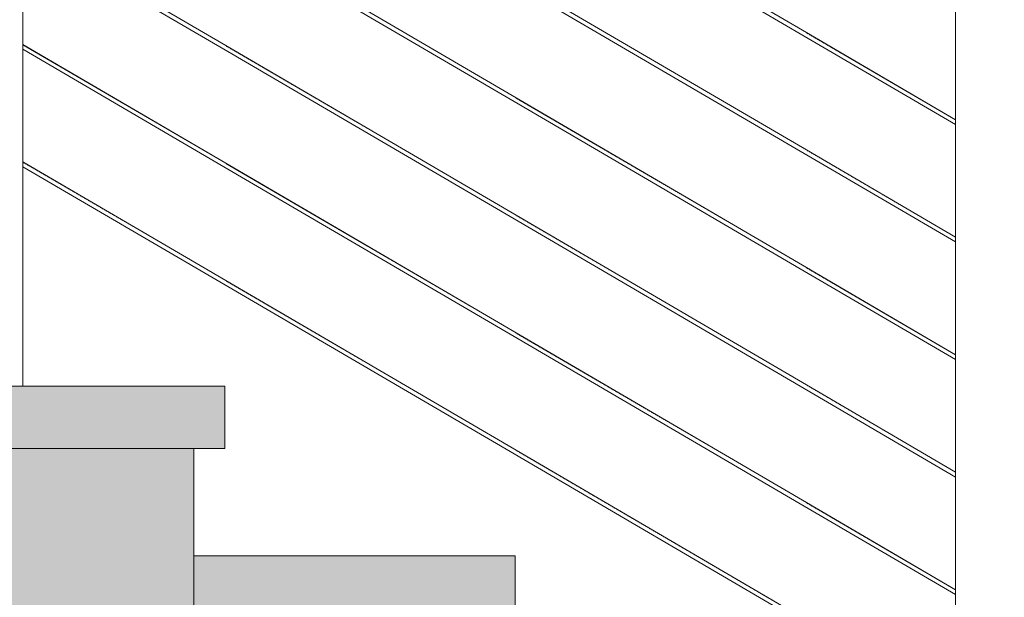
# Model space of a CAD drawing. Header units: millimetres. Extents: x -126680 to -83680, y 18016 to 39016.
# Tile 61 of 121: x -109347 to -108397, y 26654 to 27211. Entities that reach past the tile are written whole.
import ezdxf

# ---------------------------------------------------------------- set-up
doc = ezdxf.new("R2010")
doc.units = ezdxf.units.MM
doc.header["$MEASUREMENT"] = 0
doc.linetypes.add('Wipeout_Contour', pattern=[1000, 0, -1000])
doc.layers.add('Nowe_Konstrukcja - Schody', color=7, linetype='Continuous')
doc.layers.add('Nowe_Konstrukcja - Ściany zew', color=7, linetype='Continuous')
for name, color, linetype, lineweight, true_color in [('Nowe_Konstrukcja - Schody_Nr_pióra__101', 250, 'Continuous', 13, 0x333333), ('Nowe_Konstrukcja - Schody_Nr_pióra__116', 7, 'Continuous', 13, 0xcccccc), ('Nowe_Konstrukcja - Stropy_Nr_pióra__23', 7, 'Continuous', 13, 0x858585)]:
    doc.layers.add(name, color=color, linetype=linetype, lineweight=lineweight, true_color=true_color)
for name, color, linetype, lineweight in [('Nowe_Konstrukcja - Schody_Nr_pióra__3', 7, 'Continuous', 13), ('Nowe_Konstrukcja - Stropy_Nr_pióra__21', 7, 'Continuous', 20), ('Nowe_Tabelka_Nr_pióra__3', 7, 'Continuous', 13)]:
    doc.layers.add(name, color=color, linetype=linetype, lineweight=lineweight)
doc.styles.add('STYL_AUTOMATYCZNY_2', font='arial.ttf', dxfattribs={"width": 0.8})

msp = doc.modelspace()

# ---------------------------------------------------------------- wipeouts: each hides what was drawn before it
at = {"color": 254, "linetype": 'Wipeout_Contour', "lineweight": 0, "ltscale": 4052792.909742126}
msp.add_wipeout([(-109958.98, 27384.27), (-110019.95, 27348.64), (-109988.98, 27348.64), (-109988.98, 27288.64), (-110018.98, 27288.64), (-110018.98, 27185.01), (-109708.98, 27185.01), (-109708.98, 27125.01), (-109738.98, 27125.01), (-109738.98, 27021.37), (-109428.98, 27021.37), (-109428.98, 26961.37), (-109458.98, 26961.37), (-109458.98, 26857.73), (-109148.98, 26857.73), (-109148.98, 26797.73), (-109178.98, 26797.73), (-109178.98, 26694.1), (-108868.98, 26694.1), (-108868.98, 26634.1), (-108898.98, 26634.1), (-108898.98, 26530.46), (-108588.98, 26530.46), (-108588.98, 26470.46), (-108618.98, 26470.46), (-108618.98, 26366.83), (-108443.98, 26366.83), (-108443.98, 26543.41), (-108869.99, 26792.37), (-109149.99, 26956.01), (-109343.98, 27069.38), (-109343.98, 26857.74), (-109393.98, 26857.74), (-109393.98, 27098.6), (-109709.99, 27283.28), (-109920.89, 27406.53)], dxfattribs=at).dxf.layer = 'Nowe_Konstrukcja - Ściany zew'

# ---------------------------------------------------------------- next in the draw order: wipeouts: each hides what was drawn before it
at = {"color": 254, "linetype": 'Wipeout_Contour', "lineweight": 0, "ltscale": 898219.746931}
msp.add_wipeout([(-109343.98, 27300.68), (-109147.97, 27186.13), (-108867.97, 27022.49), (-108443.98, 26774.71), (-108443.98, 26883.41), (-108869.99, 27132.37), (-109149.99, 27296.01), (-109343.98, 27409.38)], dxfattribs=at).dxf.layer = 'Nowe_Konstrukcja - Ściany zew'

# ---------------------------------------------------------------- next in the draw order: wipeouts: each hides what was drawn before it
at = {"color": 254, "linetype": 'Wipeout_Contour', "lineweight": 0, "ltscale": 1011683.74336032}
msp.add_wipeout([(-109339.11, 27746.53), (-109343.98, 27743.69), (-109343.98, 27640.68), (-109147.97, 27526.13), (-108867.97, 27362.49), (-108443.98, 27114.71), (-108443.98, 27223.41), (-108869.99, 27472.37), (-109149.99, 27636.01)], dxfattribs=at).dxf.layer = 'Nowe_Konstrukcja - Ściany zew'

# ---------------------------------------------------------------- next in the draw order: wipeouts: each hides what was drawn before it
at = {"color": 254, "linetype": 'Wipeout_Contour', "lineweight": 0, "ltscale": 1122518.733154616}
msp.add_wipeout([(-109343.98, 27636.05), (-109343.98, 27527.35), (-109147.97, 27412.8), (-108867.97, 27249.16), (-108587.97, 27085.52), (-108443.98, 27001.37), (-108443.98, 27110.07), (-108589.99, 27195.4), (-108869.99, 27359.04), (-109149.99, 27522.68)], dxfattribs=at).dxf.layer = 'Nowe_Konstrukcja - Ściany zew'

# ---------------------------------------------------------------- next in the draw order: wipeouts: each hides what was drawn before it
at = {"color": 254, "linetype": 'Wipeout_Contour', "lineweight": 0, "ltscale": 1009618.0270082}
msp.add_wipeout([(-109343.98, 27182.72), (-109343.98, 27074.01), (-109147.97, 26959.46), (-108867.97, 26795.83), (-108443.98, 26548.04), (-108443.98, 26656.74), (-108589.99, 26742.07), (-108869.99, 26905.71), (-109149.99, 27069.34)], dxfattribs=at).dxf.layer = 'Nowe_Konstrukcja - Ściany zew'

# ---------------------------------------------------------------- next in the draw order: wipeouts: each hides what was drawn before it
at = {"color": 254, "linetype": 'Wipeout_Contour', "lineweight": 0, "ltscale": 898439.221176}
msp.add_wipeout([(-109149.99, 27409.34), (-109343.98, 27522.72), (-109343.98, 27414.01), (-109147.97, 27299.46), (-108867.97, 27135.83), (-108443.98, 26888.04), (-108443.98, 26996.74), (-108869.99, 27245.71)], dxfattribs=at).dxf.layer = 'Nowe_Konstrukcja - Ściany zew'

# ---------------------------------------------------------------- next in the draw order: wipeouts: each hides what was drawn before it
at = {"color": 254, "linetype": 'Wipeout_Contour', "lineweight": 0, "ltscale": 898001.134521}
msp.add_wipeout([(-109149.99, 27182.68), (-109343.98, 27296.05), (-109343.98, 27187.35), (-109147.97, 27072.8), (-108867.97, 26909.16), (-108443.98, 26661.37), (-108443.98, 26770.07), (-108869.99, 27019.04)], dxfattribs=at).dxf.layer = 'Nowe_Konstrukcja - Ściany zew'

# ---------------------------------------------------------------- next in the draw order: linework, layer by layer
at = {"layer": 'Nowe_Konstrukcja - Schody_Nr_pióra__3', "color": 7, "linetype": 'Continuous', "lineweight": 13}
msp.add_line((-109178.98, 26694.1), (-109178.98, 26797.73), dxfattribs=at)

# ---------------------------------------------------------------- next in the draw order: texts
at = {"layer": 'Nowe_Tabelka_Nr_pióra__3', "color": 7, "linetype": 'Continuous', "lineweight": 13, "insert": (-109701.84, 26153.81), "char_height": 167.1876, "attachment_point": 8, "rotation": 325.53918, "line_spacing_factor": 0.938208, "style": 'STYL_AUTOMATYCZNY_2'}
msp.add_mtext('\\A1;{\\pqc;\\fArial|b0|i0|c238|p0;\\W0.800000;11 x 16,36\\P\\pqc;\\fArial|b0|i0|c238|p0;\\W0.800000;28}', dxfattribs=at)

# ---------------------------------------------------------------- next in the draw order: wipeouts: each hides what was drawn before it
at = {"color": 254, "linetype": 'Wipeout_Contour', "lineweight": 0, "ltscale": 450973.181197}
msp.add_wipeout([(-109393.98, 26857.74), (-109343.98, 26857.74), (-109343.98, 27886.31), (-109393.98, 27886.31)], dxfattribs=at).dxf.layer = 'Nowe_Konstrukcja - Schody'
at = {"color": 254, "linetype": 'Wipeout_Contour', "lineweight": 0, "ltscale": 446779.800748}
msp.add_wipeout([(-108443.98, 27331.11), (-108443.98, 26366.83), (-108393.98, 26366.83), (-108393.98, 27331.11)], dxfattribs=at).dxf.layer = 'Nowe_Konstrukcja - Schody'
at = {"color": 254, "linetype": 'Wipeout_Contour', "lineweight": 0, "ltscale": 447850.831608}
msp.add_wipeout([(-108589.99, 26628.74), (-108589.69, 26629.24), (-108869.69, 26792.88), (-108869.99, 26792.37)], dxfattribs=at).dxf.layer = 'Nowe_Konstrukcja - Schody'

# ---------------------------------------------------------------- next in the draw order: wipeouts: each hides what was drawn before it
at = {"color": 254, "linetype": 'Wipeout_Contour', "lineweight": 0, "ltscale": 447848.088917}
msp.add_wipeout([(-108588.98, 26630.46), (-108588.27, 26631.69), (-108868.27, 26795.32), (-108868.98, 26794.1)], dxfattribs=at).dxf.layer = 'Nowe_Konstrukcja - Schody'

# ---------------------------------------------------------------- next in the draw order: wipeouts: each hides what was drawn before it
at = {"color": 254, "linetype": 'Wipeout_Contour', "lineweight": 0, "ltscale": 447846.952896}
msp.add_wipeout([(-108588.27, 26631.69), (-108587.97, 26632.19), (-108867.97, 26795.83), (-108868.27, 26795.32)], dxfattribs=at).dxf.layer = 'Nowe_Konstrukcja - Schody'

# ---------------------------------------------------------------- next in the draw order: hatches: boundary and pattern name
at = {"layer": 'Nowe_Konstrukcja - Schody_Nr_pióra__116', "linetype": 'Continuous', "lineweight": 13, "true_color": 0xcccccc}
msp.add_hatch(color=254, dxfattribs=at).paths.add_polyline_path([(-109178.98, 26634.1), (-108868.98, 26634.1), (-108868.98, 26694.1), (-109178.98, 26694.1)])

# ---------------------------------------------------------------- next in the draw order: linework, layer by layer
at = {"layer": 'Nowe_Konstrukcja - Schody_Nr_pióra__3', "color": 7, "linetype": 'Continuous', "lineweight": 13}
for p in [(-109178.98, 26694.1), (-108868.98, 26634.1)]:
    msp.add_line(p, (-108868.98, 26694.1), dxfattribs=at)

# ---------------------------------------------------------------- next in the draw order: wipeouts: each hides what was drawn before it
at = {"color": 254, "linetype": 'Wipeout_Contour', "lineweight": 0, "ltscale": 449094.797369}
msp.add_wipeout([(-108869.99, 26792.37), (-108869.69, 26792.88), (-109149.69, 26956.52), (-109149.99, 26956.01)], dxfattribs=at).dxf.layer = 'Nowe_Konstrukcja - Schody'
at = {"color": 254, "linetype": 'Wipeout_Contour', "lineweight": 0, "ltscale": 447013.106594}
msp.add_wipeout([(-108589.99, 26742.07), (-108443.98, 26656.74), (-108443.98, 26657.42), (-108589.69, 26742.58)], dxfattribs=at).dxf.layer = 'Nowe_Konstrukcja - Schody'

# ---------------------------------------------------------------- next in the draw order: wipeouts: each hides what was drawn before it
at = {"color": 254, "linetype": 'Wipeout_Contour', "lineweight": 0, "ltscale": 449092.062275}
msp.add_wipeout([(-108868.98, 26794.1), (-108868.27, 26795.32), (-109148.27, 26958.96), (-109148.98, 26957.74)], dxfattribs=at).dxf.layer = 'Nowe_Konstrukcja - Schody'
at = {"color": 254, "linetype": 'Wipeout_Contour', "lineweight": 0, "ltscale": 447013.076449}
msp.add_wipeout([(-108588.98, 26743.8), (-108443.98, 26659.06), (-108443.98, 26660.7), (-108588.27, 26745.02)], dxfattribs=at).dxf.layer = 'Nowe_Konstrukcja - Schody'

# ---------------------------------------------------------------- next in the draw order: wipeouts: each hides what was drawn before it
at = {"color": 254, "linetype": 'Wipeout_Contour', "lineweight": 0, "ltscale": 449090.929402}
msp.add_wipeout([(-108868.27, 26795.32), (-108867.97, 26795.83), (-109147.97, 26959.46), (-109148.27, 26958.96)], dxfattribs=at).dxf.layer = 'Nowe_Konstrukcja - Schody'
at = {"color": 254, "linetype": 'Wipeout_Contour', "lineweight": 0, "ltscale": 447013.059089}
msp.add_wipeout([(-108588.27, 26745.02), (-108443.98, 26660.7), (-108443.98, 26661.37), (-108587.97, 26745.52)], dxfattribs=at).dxf.layer = 'Nowe_Konstrukcja - Schody'

# ---------------------------------------------------------------- next in the draw order: hatches: boundary and pattern name
at = {"layer": 'Nowe_Konstrukcja - Schody_Nr_pióra__116', "linetype": 'Continuous', "lineweight": 13, "true_color": 0xcccccc}
msp.add_hatch(color=254, dxfattribs=at).paths.add_polyline_path([(-109458.98, 26797.73), (-109148.98, 26797.73), (-109148.98, 26857.73), (-109458.98, 26857.73)])

# ---------------------------------------------------------------- next in the draw order: linework, layer by layer
at = {"layer": 'Nowe_Konstrukcja - Schody_Nr_pióra__3', "color": 7, "linetype": 'Continuous', "lineweight": 13}
for p, q in [((-109458.98, 26857.73), (-109148.98, 26857.73)), ((-109148.98, 26797.73), (-109148.98, 26857.73)), ((-109178.98, 26797.73), (-109148.98, 26797.73))]:
    msp.add_line(p, q, dxfattribs=at)

# ---------------------------------------------------------------- next in the draw order: wipeouts: each hides what was drawn before it
at = {"color": 254, "linetype": 'Wipeout_Contour', "lineweight": 0, "ltscale": 450148.247418}
msp.add_wipeout([(-109149.69, 26956.52), (-109343.98, 27070.06), (-109343.98, 27069.38), (-109149.99, 26956.01)], dxfattribs=at).dxf.layer = 'Nowe_Konstrukcja - Schody'
at = {"color": 254, "linetype": 'Wipeout_Contour', "lineweight": 0, "ltscale": 447959.198877}
msp.add_wipeout([(-108589.99, 26742.07), (-108589.69, 26742.58), (-108869.69, 26906.21), (-108869.99, 26905.71)], dxfattribs=at).dxf.layer = 'Nowe_Konstrukcja - Schody'

# ---------------------------------------------------------------- next in the draw order: wipeouts: each hides what was drawn before it
at = {"color": 254, "linetype": 'Wipeout_Contour', "lineweight": 0, "ltscale": 450148.223218}
msp.add_wipeout([(-109148.27, 26958.96), (-109343.98, 27073.34), (-109343.98, 27071.7), (-109148.98, 26957.74)], dxfattribs=at).dxf.layer = 'Nowe_Konstrukcja - Schody'
at = {"color": 254, "linetype": 'Wipeout_Contour', "lineweight": 0, "ltscale": 447956.465287}
msp.add_wipeout([(-108588.98, 26743.8), (-108588.27, 26745.02), (-108868.27, 26908.65), (-108868.98, 26907.43)], dxfattribs=at).dxf.layer = 'Nowe_Konstrukcja - Schody'

# ---------------------------------------------------------------- next in the draw order: wipeouts: each hides what was drawn before it
at = {"color": 254, "linetype": 'Wipeout_Contour', "lineweight": 0, "ltscale": 450148.216883}
msp.add_wipeout([(-109147.97, 26959.46), (-109343.98, 27074.01), (-109343.98, 27073.34), (-109148.27, 26958.96)], dxfattribs=at).dxf.layer = 'Nowe_Konstrukcja - Schody'
at = {"color": 254, "linetype": 'Wipeout_Contour', "lineweight": 0, "ltscale": 447955.333036}
msp.add_wipeout([(-108588.27, 26745.02), (-108587.97, 26745.52), (-108867.97, 26909.16), (-108868.27, 26908.65)], dxfattribs=at).dxf.layer = 'Nowe_Konstrukcja - Schody'

# ---------------------------------------------------------------- next in the draw order: linework, layer by layer
at = {"layer": 'Nowe_Konstrukcja - Schody_Nr_pióra__101', "color": 250, "linetype": 'Continuous', "lineweight": 13, "true_color": 0x333333}
for p, q in [((-108443.98, 26661.37), (-108587.97, 26745.52)), ((-108443.98, 26656.74), (-108589.99, 26742.07))]:
    msp.add_line(p, q, dxfattribs=at)

# ---------------------------------------------------------------- next in the draw order: wipeouts: each hides what was drawn before it
at = {"color": 254, "linetype": 'Wipeout_Contour', "lineweight": 0, "ltscale": 449203.525104}
msp.add_wipeout([(-108869.99, 26905.71), (-108869.69, 26906.21), (-109149.69, 27069.85), (-109149.99, 27069.34)], dxfattribs=at).dxf.layer = 'Nowe_Konstrukcja - Schody'
at = {"color": 254, "linetype": 'Wipeout_Contour', "lineweight": 0, "ltscale": 447121.632038}
msp.add_wipeout([(-108589.99, 26855.4), (-108443.98, 26770.07), (-108443.98, 26770.75), (-108589.69, 26855.91)], dxfattribs=at).dxf.layer = 'Nowe_Konstrukcja - Schody'

# ---------------------------------------------------------------- next in the draw order: wipeouts: each hides what was drawn before it
at = {"color": 254, "linetype": 'Wipeout_Contour', "lineweight": 0, "ltscale": 449200.799087}
msp.add_wipeout([(-108868.98, 26907.43), (-108868.27, 26908.65), (-109148.27, 27072.29), (-109148.98, 27071.07)], dxfattribs=at).dxf.layer = 'Nowe_Konstrukcja - Schody'
at = {"color": 254, "linetype": 'Wipeout_Contour', "lineweight": 0, "ltscale": 447121.611798}
msp.add_wipeout([(-108588.98, 26857.13), (-108443.98, 26772.39), (-108443.98, 26774.03), (-108588.27, 26858.35)], dxfattribs=at).dxf.layer = 'Nowe_Konstrukcja - Schody'

# ---------------------------------------------------------------- next in the draw order: wipeouts: each hides what was drawn before it
at = {"color": 254, "linetype": 'Wipeout_Contour', "lineweight": 0, "ltscale": 449199.669973}
msp.add_wipeout([(-108868.27, 26908.65), (-108867.97, 26909.16), (-109147.97, 27072.8), (-109148.27, 27072.29)], dxfattribs=at).dxf.layer = 'Nowe_Konstrukcja - Schody'
at = {"color": 254, "linetype": 'Wipeout_Contour', "lineweight": 0, "ltscale": 447121.598543}
msp.add_wipeout([(-108588.27, 26858.35), (-108443.98, 26774.03), (-108443.98, 26774.71), (-108587.97, 26858.86)], dxfattribs=at).dxf.layer = 'Nowe_Konstrukcja - Schody'

# ---------------------------------------------------------------- next in the draw order: linework, layer by layer
at = {"layer": 'Nowe_Konstrukcja - Schody_Nr_pióra__101', "color": 250, "linetype": 'Continuous', "lineweight": 13, "true_color": 0x333333}
for p, q in [((-108589.99, 26628.74), (-108869.99, 26792.37)), ((-108587.97, 26632.19), (-108867.97, 26795.83))]:
    msp.add_line(p, q, dxfattribs=at)
at = {"layer": 'Nowe_Konstrukcja - Stropy_Nr_pióra__21', "color": 7, "linetype": 'Continuous', "lineweight": 20, "flags": 128}
msp.add_lwpolyline([(-108058.98, 25979.55), (-108058.98, 26039.55), (-108058.98, 26143.19), (-108338.98, 26143.19), (-108338.98, 26306.83), (-108618.98, 26306.83), (-108618.98, 26366.83), (-108618.98, 26470.46), (-108898.98, 26470.46), (-108898.98, 26530.46), (-108898.98, 26634.1), (-109178.98, 26634.1), (-109178.98, 26694.1), (-109178.98, 26797.73), (-109458.98, 26797.73)], dxfattribs=at)

# ---------------------------------------------------------------- next in the draw order: wipeouts: each hides what was drawn before it
at = {"color": 254, "linetype": 'Wipeout_Contour', "lineweight": 0, "ltscale": 450257.278871}
msp.add_wipeout([(-109149.69, 27069.85), (-109343.98, 27183.39), (-109343.98, 27182.72), (-109149.99, 27069.34)], dxfattribs=at).dxf.layer = 'Nowe_Konstrukcja - Schody'
at = {"color": 254, "linetype": 'Wipeout_Contour', "lineweight": 0, "ltscale": 448067.998598}
msp.add_wipeout([(-108589.99, 26855.4), (-108589.69, 26855.91), (-108869.69, 27019.55), (-108869.99, 27019.04)], dxfattribs=at).dxf.layer = 'Nowe_Konstrukcja - Schody'

# ---------------------------------------------------------------- next in the draw order: wipeouts: each hides what was drawn before it
at = {"color": 254, "linetype": 'Wipeout_Contour', "lineweight": 0, "ltscale": 450257.264501}
msp.add_wipeout([(-109148.27, 27072.29), (-109343.98, 27186.67), (-109343.98, 27185.03), (-109148.98, 27071.07)], dxfattribs=at).dxf.layer = 'Nowe_Konstrukcja - Schody'
at = {"color": 254, "linetype": 'Wipeout_Contour', "lineweight": 0, "ltscale": 448065.274107}
msp.add_wipeout([(-108588.98, 26857.13), (-108588.27, 26858.35), (-108868.27, 27021.99), (-108868.98, 27020.77)], dxfattribs=at).dxf.layer = 'Nowe_Konstrukcja - Schody'

# ---------------------------------------------------------------- next in the draw order: wipeouts: each hides what was drawn before it
at = {"color": 254, "linetype": 'Wipeout_Contour', "lineweight": 0, "ltscale": 450257.262237}
msp.add_wipeout([(-109147.97, 27072.8), (-109343.98, 27187.35), (-109343.98, 27186.67), (-109148.27, 27072.29)], dxfattribs=at).dxf.layer = 'Nowe_Konstrukcja - Schody'
at = {"color": 254, "linetype": 'Wipeout_Contour', "lineweight": 0, "ltscale": 448064.145625}
msp.add_wipeout([(-108588.27, 26858.35), (-108587.97, 26858.86), (-108867.97, 27022.49), (-108868.27, 27021.99)], dxfattribs=at).dxf.layer = 'Nowe_Konstrukcja - Schody'

# ---------------------------------------------------------------- next in the draw order: linework, layer by layer
at = {"layer": 'Nowe_Konstrukcja - Schody_Nr_pióra__101', "color": 250, "linetype": 'Continuous', "lineweight": 13, "true_color": 0x333333}
for p, q in [((-108869.99, 26792.37), (-109149.99, 26956.01)), ((-108867.97, 26795.83), (-109147.97, 26959.46)), ((-108443.98, 26774.71), (-108587.97, 26858.86)), ((-108443.98, 26770.07), (-108589.99, 26855.4))]:
    msp.add_line(p, q, dxfattribs=at)

# ---------------------------------------------------------------- next in the draw order: wipeouts: each hides what was drawn before it
at = {"color": 254, "linetype": 'Wipeout_Contour', "lineweight": 0, "ltscale": 449312.68392}
msp.add_wipeout([(-108869.99, 27019.04), (-108869.69, 27019.55), (-109149.69, 27183.18), (-109149.99, 27182.68)], dxfattribs=at).dxf.layer = 'Nowe_Konstrukcja - Schody'
at = {"color": 254, "linetype": 'Wipeout_Contour', "lineweight": 0, "ltscale": 447230.59067}
msp.add_wipeout([(-108589.99, 26968.74), (-108443.98, 26883.41), (-108443.98, 26884.09), (-108589.69, 26969.24)], dxfattribs=at).dxf.layer = 'Nowe_Konstrukcja - Schody'

# ---------------------------------------------------------------- next in the draw order: wipeouts: each hides what was drawn before it
at = {"color": 254, "linetype": 'Wipeout_Contour', "lineweight": 0, "ltscale": 449309.966977}
msp.add_wipeout([(-108868.98, 27020.77), (-108868.27, 27021.99), (-109148.27, 27185.63), (-109148.98, 27184.4)], dxfattribs=at).dxf.layer = 'Nowe_Konstrukcja - Schody'
at = {"color": 254, "linetype": 'Wipeout_Contour', "lineweight": 0, "ltscale": 447230.580333}
msp.add_wipeout([(-108588.98, 26970.46), (-108443.98, 26885.72), (-108443.98, 26887.36), (-108588.27, 26971.69)], dxfattribs=at).dxf.layer = 'Nowe_Konstrukcja - Schody'

# ---------------------------------------------------------------- next in the draw order: wipeouts: each hides what was drawn before it
at = {"color": 254, "linetype": 'Wipeout_Contour', "lineweight": 0, "ltscale": 449308.841622}
msp.add_wipeout([(-108868.27, 27021.99), (-108867.97, 27022.49), (-109147.97, 27186.13), (-109148.27, 27185.63)], dxfattribs=at).dxf.layer = 'Nowe_Konstrukcja - Schody'
at = {"color": 254, "linetype": 'Wipeout_Contour', "lineweight": 0, "ltscale": 447230.571178}
msp.add_wipeout([(-108588.27, 26971.69), (-108443.98, 26887.36), (-108443.98, 26888.04), (-108587.97, 26972.19)], dxfattribs=at).dxf.layer = 'Nowe_Konstrukcja - Schody'

# ---------------------------------------------------------------- next in the draw order: linework, layer by layer
at = {"layer": 'Nowe_Konstrukcja - Schody_Nr_pióra__101', "color": 250, "linetype": 'Continuous', "lineweight": 13, "true_color": 0x333333}
for p, q in [((-109147.97, 26959.46), (-109343.98, 27074.01)), ((-109149.99, 26956.01), (-109343.98, 27069.38)), ((-108589.99, 26742.07), (-108869.99, 26905.71)), ((-108587.97, 26745.52), (-108867.97, 26909.16))]:
    msp.add_line(p, q, dxfattribs=at)

# ---------------------------------------------------------------- next in the draw order: wipeouts: each hides what was drawn before it
at = {"color": 254, "linetype": 'Wipeout_Contour', "lineweight": 0, "ltscale": 450366.740241}
msp.add_wipeout([(-109149.69, 27183.18), (-109343.98, 27296.73), (-109343.98, 27296.05), (-109149.99, 27182.68)], dxfattribs=at).dxf.layer = 'Nowe_Konstrukcja - Schody'
at = {"color": 254, "linetype": 'Wipeout_Contour', "lineweight": 0, "ltscale": 448177.230456}
msp.add_wipeout([(-108589.99, 26968.74), (-108589.69, 26969.24), (-108869.69, 27132.88), (-108869.99, 27132.37)], dxfattribs=at).dxf.layer = 'Nowe_Konstrukcja - Schody'

# ---------------------------------------------------------------- next in the draw order: wipeouts: each hides what was drawn before it
at = {"color": 254, "linetype": 'Wipeout_Contour', "lineweight": 0, "ltscale": 450366.735701}
msp.add_wipeout([(-109148.27, 27185.63), (-109343.98, 27300), (-109343.98, 27298.36), (-109148.98, 27184.4)], dxfattribs=at).dxf.layer = 'Nowe_Konstrukcja - Schody'
at = {"color": 254, "linetype": 'Wipeout_Contour', "lineweight": 0, "ltscale": 448174.515063}
msp.add_wipeout([(-108588.98, 26970.46), (-108588.27, 26971.69), (-108868.27, 27135.32), (-108868.98, 27134.1)], dxfattribs=at).dxf.layer = 'Nowe_Konstrukcja - Schody'

# ---------------------------------------------------------------- next in the draw order: wipeouts: each hides what was drawn before it
at = {"color": 254, "linetype": 'Wipeout_Contour', "lineweight": 0, "ltscale": 450366.737512}
msp.add_wipeout([(-109147.97, 27186.13), (-109343.98, 27300.68), (-109343.98, 27300), (-109148.27, 27185.63)], dxfattribs=at).dxf.layer = 'Nowe_Konstrukcja - Schody'
at = {"color": 254, "linetype": 'Wipeout_Contour', "lineweight": 0, "ltscale": 448173.390349}
msp.add_wipeout([(-108588.27, 26971.69), (-108587.97, 26972.19), (-108867.97, 27135.83), (-108868.27, 27135.32)], dxfattribs=at).dxf.layer = 'Nowe_Konstrukcja - Schody'

# ---------------------------------------------------------------- next in the draw order: linework, layer by layer
at = {"layer": 'Nowe_Konstrukcja - Schody_Nr_pióra__101', "color": 250, "linetype": 'Continuous', "lineweight": 13, "true_color": 0x333333}
for p, q in [((-109343.98, 26857.74), (-109343.98, 27886.31)), ((-108869.99, 26905.71), (-109149.99, 27069.34)), ((-108867.97, 26909.16), (-109147.97, 27072.8)), ((-108443.98, 26888.04), (-108587.97, 26972.19)), ((-108443.98, 26883.41), (-108589.99, 26968.74))]:
    msp.add_line(p, q, dxfattribs=at)

# ---------------------------------------------------------------- next in the draw order: wipeouts: each hides what was drawn before it
at = {"color": 254, "linetype": 'Wipeout_Contour', "lineweight": 0, "ltscale": 449422.273502}
msp.add_wipeout([(-108869.99, 27132.37), (-108869.69, 27132.88), (-109149.69, 27296.52), (-109149.99, 27296.01)], dxfattribs=at).dxf.layer = 'Nowe_Konstrukcja - Schody'
at = {"color": 254, "linetype": 'Wipeout_Contour', "lineweight": 0, "ltscale": 447339.982171}
msp.add_wipeout([(-108589.99, 27082.07), (-108443.98, 26996.74), (-108443.98, 26997.42), (-108589.69, 27082.58)], dxfattribs=at).dxf.layer = 'Nowe_Konstrukcja - Schody'

# ---------------------------------------------------------------- next in the draw order: wipeouts: each hides what was drawn before it
at = {"color": 254, "linetype": 'Wipeout_Contour', "lineweight": 0, "ltscale": 449419.565632}
msp.add_wipeout([(-108868.98, 27134.1), (-108868.27, 27135.32), (-109148.27, 27298.96), (-109148.98, 27297.74)], dxfattribs=at).dxf.layer = 'Nowe_Konstrukcja - Schody'
at = {"color": 254, "linetype": 'Wipeout_Contour', "lineweight": 0, "ltscale": 447339.981732}
msp.add_wipeout([(-108588.98, 27083.8), (-108443.98, 26999.06), (-108443.98, 27000.7), (-108588.27, 27085.02)], dxfattribs=at).dxf.layer = 'Nowe_Konstrukcja - Schody'

# ---------------------------------------------------------------- next in the draw order: wipeouts: each hides what was drawn before it
at = {"color": 254, "linetype": 'Wipeout_Contour', "lineweight": 0, "ltscale": 449418.444034}
msp.add_wipeout([(-108868.27, 27135.32), (-108867.97, 27135.83), (-109147.97, 27299.46), (-109148.27, 27298.96)], dxfattribs=at).dxf.layer = 'Nowe_Konstrukcja - Schody'
at = {"color": 254, "linetype": 'Wipeout_Contour', "lineweight": 0, "ltscale": 447339.976674}
msp.add_wipeout([(-108588.27, 27085.02), (-108443.98, 27000.7), (-108443.98, 27001.37), (-108587.97, 27085.52)], dxfattribs=at).dxf.layer = 'Nowe_Konstrukcja - Schody'

# ---------------------------------------------------------------- next in the draw order: linework, layer by layer
at = {"layer": 'Nowe_Konstrukcja - Schody_Nr_pióra__101', "color": 250, "linetype": 'Continuous', "lineweight": 13, "true_color": 0x333333}
for p, q in [((-109147.97, 27186.13), (-109343.98, 27300.68)), ((-109149.99, 27182.68), (-109343.98, 27296.05)), ((-109147.97, 27072.8), (-109343.98, 27187.35)), ((-109149.99, 27069.34), (-109343.98, 27182.72)), ((-108589.99, 26855.4), (-108869.99, 27019.04)), ((-108587.97, 26858.86), (-108867.97, 27022.49))]:
    msp.add_line(p, q, dxfattribs=at)

# ---------------------------------------------------------------- next in the draw order: wipeouts: each hides what was drawn before it
at = {"color": 254, "linetype": 'Wipeout_Contour', "lineweight": 0, "ltscale": 448286.894136}
msp.add_wipeout([(-108589.99, 27082.07), (-108589.69, 27082.58), (-108869.69, 27246.21), (-108869.99, 27245.71)], dxfattribs=at).dxf.layer = 'Nowe_Konstrukcja - Schody'

# ---------------------------------------------------------------- next in the draw order: wipeouts: each hides what was drawn before it
at = {"color": 254, "linetype": 'Wipeout_Contour', "lineweight": 0, "ltscale": 448284.187839}
msp.add_wipeout([(-108588.98, 27083.8), (-108588.27, 27085.02), (-108868.27, 27248.65), (-108868.98, 27247.43)], dxfattribs=at).dxf.layer = 'Nowe_Konstrukcja - Schody'

# ---------------------------------------------------------------- next in the draw order: wipeouts: each hides what was drawn before it
at = {"color": 254, "linetype": 'Wipeout_Contour', "lineweight": 0, "ltscale": 448283.066893}
msp.add_wipeout([(-108588.27, 27085.02), (-108587.97, 27085.52), (-108867.97, 27249.16), (-108868.27, 27248.65)], dxfattribs=at).dxf.layer = 'Nowe_Konstrukcja - Schody'

# ---------------------------------------------------------------- next in the draw order: linework, layer by layer
at = {"layer": 'Nowe_Konstrukcja - Schody_Nr_pióra__101', "color": 250, "linetype": 'Continuous', "lineweight": 13, "true_color": 0x333333}
for p, q in [((-108869.99, 27019.04), (-109149.99, 27182.68)), ((-108867.97, 27022.49), (-109147.97, 27186.13)), ((-108443.98, 27001.37), (-108587.97, 27085.52)), ((-108443.98, 26996.74), (-108589.99, 27082.07))]:
    msp.add_line(p, q, dxfattribs=at)

# ---------------------------------------------------------------- next in the draw order: wipeouts: each hides what was drawn before it
at = {"color": 254, "linetype": 'Wipeout_Contour', "lineweight": 0, "ltscale": 447449.806219}
msp.add_wipeout([(-108589.99, 27195.4), (-108443.98, 27110.07), (-108443.98, 27110.75), (-108589.69, 27195.91)], dxfattribs=at).dxf.layer = 'Nowe_Konstrukcja - Schody'

# ---------------------------------------------------------------- next in the draw order: wipeouts: each hides what was drawn before it
at = {"color": 254, "linetype": 'Wipeout_Contour', "lineweight": 0, "ltscale": 447449.815678}
msp.add_wipeout([(-108588.98, 27197.13), (-108443.98, 27112.39), (-108443.98, 27114.03), (-108588.27, 27198.35)], dxfattribs=at).dxf.layer = 'Nowe_Konstrukcja - Schody'

# ---------------------------------------------------------------- next in the draw order: wipeouts: each hides what was drawn before it
at = {"color": 254, "linetype": 'Wipeout_Contour', "lineweight": 0, "ltscale": 447449.814715}
msp.add_wipeout([(-108588.27, 27198.35), (-108443.98, 27114.03), (-108443.98, 27114.71), (-108587.97, 27198.86)], dxfattribs=at).dxf.layer = 'Nowe_Konstrukcja - Schody'

# ---------------------------------------------------------------- next in the draw order: linework, layer by layer
at = {"layer": 'Nowe_Konstrukcja - Schody_Nr_pióra__101', "color": 250, "linetype": 'Continuous', "lineweight": 13, "true_color": 0x333333}
for p, q in [((-108443.98, 26366.83), (-108443.98, 27331.11)), ((-108589.99, 26968.74), (-108869.99, 27132.37)), ((-108587.97, 26972.19), (-108867.97, 27135.83))]:
    msp.add_line(p, q, dxfattribs=at)

# ---------------------------------------------------------------- next in the draw order: wipeouts: each hides what was drawn before it
at = {"color": 254, "linetype": 'Wipeout_Contour', "lineweight": 0, "ltscale": 448396.989321}
msp.add_wipeout([(-108589.99, 27195.4), (-108589.69, 27195.91), (-108869.69, 27359.55), (-108869.99, 27359.04)], dxfattribs=at).dxf.layer = 'Nowe_Konstrukcja - Schody'

# ---------------------------------------------------------------- next in the draw order: wipeouts: each hides what was drawn before it
at = {"color": 254, "linetype": 'Wipeout_Contour', "lineweight": 0, "ltscale": 448394.292118}
msp.add_wipeout([(-108588.98, 27197.13), (-108588.27, 27198.35), (-108868.27, 27361.99), (-108868.98, 27360.77)], dxfattribs=at).dxf.layer = 'Nowe_Konstrukcja - Schody'

# ---------------------------------------------------------------- next in the draw order: wipeouts: each hides what was drawn before it
at = {"color": 254, "linetype": 'Wipeout_Contour', "lineweight": 0, "ltscale": 448393.174938}
msp.add_wipeout([(-108588.27, 27198.35), (-108587.97, 27198.86), (-108867.97, 27362.49), (-108868.27, 27361.99)], dxfattribs=at).dxf.layer = 'Nowe_Konstrukcja - Schody'

# ---------------------------------------------------------------- next in the draw order: hatches: boundary and pattern name
at = {"layer": 'Nowe_Konstrukcja - Stropy_Nr_pióra__23', "linetype": 'Continuous', "lineweight": 13, "true_color": 0x858585}
h = msp.add_hatch(dxfattribs=at)
h.set_pattern_fill('Beton_zbrojony_0002', color=252, style=0, pattern_type=2)
h.set_pattern_definition([(45, (0, 0), (-91.92388, 91.92388), []), (45, (-45.96, 45.96), (-91.92388, 91.92388), [97.5, -32.5])])
h.paths.add_polyline_path([(-112149.96, 27452.13), (-112149.35, 27252.28), (-111909.51, 27252.28), (-111889.51, 27252.28), (-111868.98, 27252.28), (-110633.14, 27252.28), (-108119.61, 25783.34), (-108058.98, 25747.9), (-108001.04, 25714.04), (-108000.46, 25713.71), (-107999.08, 25712.9), (-107997.7, 25712.09), (-107997.12, 25711.75), (-107932.92, 25674.24), (-107778.98, 25584.27), (-107652.92, 25510.6), (-107498.98, 25420.63), (-107492.55, 25416.87), (-107484.69, 25412.28), (-107477.62, 25412.28), (-107470.03, 25412.28), (-107470.03, 25392.28), (-96960.23, 25392.28), (-96960.23, 25592.28), (-107470.03, 25592.28), (-107470.03, 25642.28), (-107470.03, 25692.28), (-107470.03, 25712.28), (-107498.98, 25712.28), (-107498.98, 25815.92), (-107603.93, 25815.92), (-107778.98, 25815.92), (-107778.98, 25979.55), (-108058.98, 25979.55), (-108058.98, 26039.55), (-108058.98, 26143.19), (-108338.98, 26143.19), (-108338.98, 26306.83), (-108618.98, 26306.83), (-108618.98, 26366.83), (-108618.98, 26470.46), (-108898.98, 26470.46), (-108898.98, 26530.46), (-108898.98, 26634.1), (-109178.98, 26634.1), (-109178.98, 26694.1), (-109178.98, 26797.73), (-109458.98, 26797.73), (-109458.98, 26857.73), (-109458.98, 26961.37), (-109738.98, 26961.37), (-109738.98, 27021.37), (-109738.98, 27125.01), (-110018.98, 27125.01), (-110018.98, 27185.01), (-110018.98, 27288.64), (-110298.98, 27288.64), (-110298.98, 27348.64), (-110298.98, 27452.28), (-110381.44, 27452.28), (-111889.51, 27452.28), (-111909.14, 27452.28)])

# ---------------------------------------------------------------- next in the draw order: linework, layer by layer
at = {"layer": 'Nowe_Konstrukcja - Schody_Nr_pióra__101', "color": 250, "linetype": 'Continuous', "lineweight": 13, "true_color": 0x333333}
for p, q in [((-108587.97, 27198.86), (-108867.97, 27362.49)), ((-108589.99, 27195.4), (-108869.99, 27359.04)), ((-108869.99, 27132.37), (-109149.99, 27296.01)), ((-108867.97, 27135.83), (-109147.97, 27299.46)), ((-108587.97, 27085.52), (-108867.97, 27249.16)), ((-108589.99, 27082.07), (-108869.99, 27245.71)), ((-108443.98, 27114.71), (-108587.97, 27198.86)), ((-108443.98, 27110.07), (-108589.99, 27195.4))]:
    msp.add_line(p, q, dxfattribs=at)

doc.saveas('drawing.dxf')
